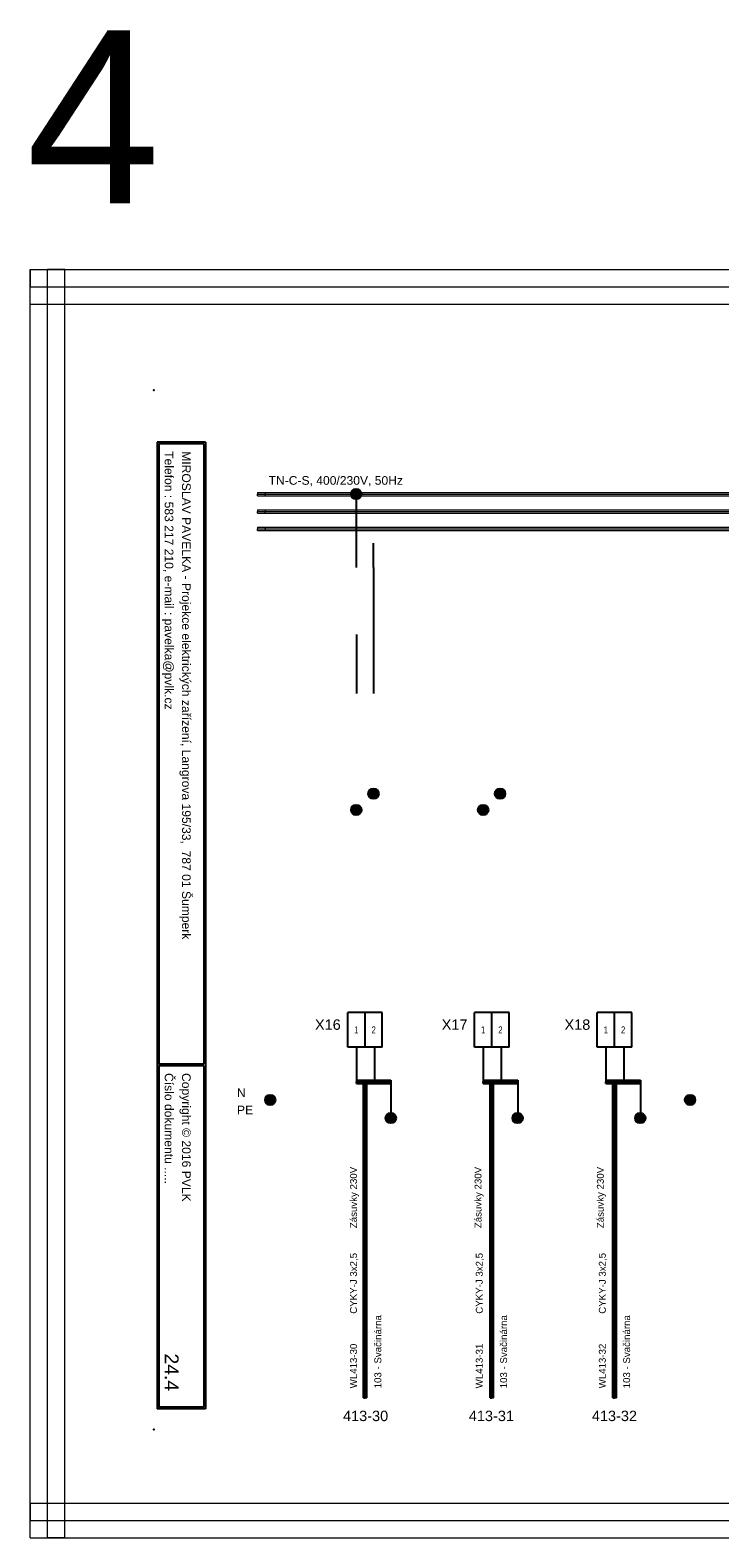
# Model space of a CAD drawing. Extents: x -1856 to 5084, y -4939 to -4246.
# Tile 8 of 24: x 986 to 1185, y -4939 to -4504. Entities that reach past the tile are written whole.
import ezdxf
from ezdxf.enums import TextEntityAlignment as Align

# ---------------------------------------------------------------- set-up
doc = ezdxf.new("R2010")
doc.units = 0
doc.header["$MEASUREMENT"] = 0
for name, color, linetype in [('1-KRESBA', 7, 'Continuous'), ('__10-Popisy', 220, 'Continuous'), ('__Bílá', 7, 'Continuous'), ('__Oranžová', 30, 'Continuous'), ('__Rudá 010', 10, 'Continuous'), ('__Vínová 220', 220, 'Continuous'), ('__Zelená', 3, 'Continuous')]:
    doc.layers.add(name, color=color, linetype=linetype)
doc.styles.add('Arial', font='arial.ttf')
doc.styles.add('GENERATED_STYLE_1', font='arial.ttf')

# ---------------------------------------------------------------- blocks, each defined once
blk = doc.blocks.new('L0001A02')
at = {"linetype": 'Continuous'}
h = blk.add_hatch(color=256, dxfattribs=at)
edge = h.paths.add_edge_path()
edge.add_arc((0, 0), 1.5, 0, 360)
blk.add_circle((0, 0), 1.5)

msp = doc.modelspace()

# ---------------------------------------------------------------- linework, layer by layer
for p, q in [((1082.88, -4787.73), (1077.88, -4787.73)), ((1077.88, -4797.73), (1077.88, -4787.73)), ((1082.88, -4797.73), (1082.88, -4787.73)), ((1087.88, -4787.73), (1082.88, -4787.73)), ((1082.88, -4797.73), (1082.88, -4787.73)), ((1087.88, -4797.73), (1087.88, -4787.73)), ((1119.5, -4787.73), (1114.5, -4787.73)), ((1114.5, -4797.73), (1114.5, -4787.73)), ((1119.5, -4797.73), (1119.5, -4787.73)), ((1124.5, -4787.73), (1119.5, -4787.73)), ((1119.5, -4797.73), (1119.5, -4787.73)), ((1124.5, -4797.73), (1124.5, -4787.73)), ((1154.98, -4787.73), (1149.98, -4787.73)), ((1149.98, -4797.73), (1149.98, -4787.73)), ((1154.98, -4797.73), (1154.98, -4787.73)), ((1159.98, -4787.73), (1154.98, -4787.73)), ((1154.98, -4797.73), (1154.98, -4787.73)), ((1159.98, -4797.73), (1159.98, -4787.73)), ((1082.88, -4797.73), (1077.88, -4797.73)), ((1087.88, -4797.73), (1082.88, -4797.73)), ((1119.5, -4797.73), (1114.5, -4797.73)), ((1124.5, -4797.73), (1119.5, -4797.73)), ((1154.98, -4797.73), (1149.98, -4797.73)), ((1159.98, -4797.73), (1154.98, -4797.73))]:
    msp.add_line(p, q)
at = {"layer": '1-KRESBA'}
for p, q in [((1080.38, -4659.3), (1080.38, -4638.23)), ((1085.38, -4659.3), (1085.38, -4652.27)), ((1085.38, -4659.3), (1085.38, -4695.66)), ((1080.38, -4678.65), (1080.38, -4695.66)), ((1080.38, -4797.73), (1080.38, -4807.73)), ((1085.58, -4797.73), (1085.58, -4807.73)), ((1117, -4797.73), (1117, -4807.73)), ((1122.2, -4797.73), (1122.2, -4807.73)), ((1152.48, -4797.73), (1152.48, -4807.73)), ((1157.68, -4797.73), (1157.68, -4807.73)), ((1080.38, -4807.23), (1080.38, -4807.73)), ((1080.38, -4807.23), (1090.38, -4807.23)), ((1080.38, -4808.23), (1080.38, -4807.73)), ((1080.38, -4807.73), (1090.38, -4807.73)), ((1080.38, -4808.23), (1090.38, -4808.23)), ((1082.41, -4898.94), (1082.41, -4807.52)), ((1082.41, -4807.52), (1082.91, -4807.52)), ((1082.91, -4898.94), (1082.91, -4807.52)), ((1083.41, -4807.52), (1082.91, -4807.52)), ((1083.41, -4898.94), (1083.41, -4807.52)), ((1090.37, -4807.73), (1090.37, -4817.73)), ((1090.38, -4807.23), (1090.38, -4807.73)), ((1090.38, -4808.23), (1090.38, -4807.73)), ((1117, -4807.23), (1117, -4807.73)), ((1117, -4807.23), (1127, -4807.23)), ((1117, -4808.23), (1117, -4807.73)), ((1117, -4807.73), (1127, -4807.73)), ((1117, -4808.23), (1127, -4808.23)), ((1119.04, -4898.94), (1119.04, -4807.52)), ((1119.04, -4807.52), (1119.54, -4807.52)), ((1119.54, -4898.94), (1119.54, -4807.52)), ((1120.04, -4807.52), (1119.54, -4807.52)), ((1120.04, -4898.94), (1120.04, -4807.52)), ((1127, -4807.23), (1127, -4807.73)), ((1127, -4808.23), (1127, -4807.73)), ((1127, -4807.73), (1127, -4817.73)), ((1152.48, -4807.23), (1152.48, -4807.73)), ((1152.48, -4807.23), (1162.48, -4807.23)), ((1152.48, -4808.23), (1152.48, -4807.73)), ((1152.48, -4807.73), (1162.48, -4807.73)), ((1152.48, -4808.23), (1162.48, -4808.23)), ((1154.51, -4898.94), (1154.51, -4807.52)), ((1154.51, -4807.52), (1155.01, -4807.52)), ((1155.01, -4898.94), (1155.01, -4807.52)), ((1155.51, -4807.52), (1155.01, -4807.52)), ((1155.51, -4898.94), (1155.51, -4807.52)), ((1162.48, -4807.23), (1162.48, -4807.73)), ((1162.48, -4808.23), (1162.48, -4807.73)), ((1162.48, -4807.73), (1162.48, -4817.73)), ((1082.41, -4898.94), (1082.91, -4898.94)), ((1083.41, -4898.94), (1082.91, -4898.94)), ((1119.04, -4898.94), (1119.54, -4898.94)), ((1120.04, -4898.94), (1119.54, -4898.94)), ((1154.51, -4898.94), (1155.01, -4898.94)), ((1155.51, -4898.94), (1155.01, -4898.94))]:
    msp.add_line(p, q, dxfattribs=at)
at = {"layer": '__Bílá'}
for p, q in [((1036.83, -4623.12), (1022.83, -4623.12)), ((1022.83, -4623.12), (1022.83, -4902.12)), ((1036.33, -4623.62), (1023.33, -4623.62)), ((1023.33, -4623.62), (1023.33, -4802.62)), ((1036.33, -4623.62), (1036.33, -4802.62)), ((1036.83, -4623.12), (1036.83, -4902.12)), ((1036.33, -4802.62), (1023.33, -4802.62)), ((1036.33, -4803.12), (1023.33, -4803.12)), ((1023.33, -4803.12), (1023.33, -4901.62)), ((1036.33, -4803.12), (1036.33, -4901.62)), ((1036.83, -4902.12), (1022.83, -4902.12)), ((1036.33, -4901.62), (1023.33, -4901.62))]:
    msp.add_line(p, q, dxfattribs=at)
for p in [(1021.83, -4608.12), (1021.83, -4908.12)]:
    msp.add_point(p, dxfattribs=at)
at = {"layer": '__Oranžová', "lineweight": 0}
for p, q in [((1051.83, -4637.62), (1051.83, -4638.12)), ((1051.83, -4637.62), (1406.83, -4637.62)), ((1051.83, -4638.62), (1051.83, -4638.12)), ((1051.83, -4638.12), (1406.83, -4638.12)), ((1051.83, -4638.62), (1406.83, -4638.62)), ((1054.07, -4637.62), (1054.07, -4638.12)), ((1054.07, -4637.62), (1409.07, -4637.62)), ((1054.07, -4638.62), (1054.07, -4638.12)), ((1054.07, -4638.12), (1409.07, -4638.12)), ((1054.07, -4638.62), (1409.07, -4638.62)), ((1051.83, -4642.62), (1051.83, -4643.12)), ((1051.83, -4642.62), (1406.83, -4642.62)), ((1051.83, -4643.62), (1051.83, -4643.12)), ((1051.83, -4643.12), (1406.83, -4643.12)), ((1054.07, -4642.62), (1054.07, -4643.12)), ((1054.07, -4642.62), (1409.07, -4642.62)), ((1054.07, -4643.62), (1054.07, -4643.12)), ((1054.07, -4643.12), (1409.07, -4643.12)), ((1051.83, -4643.62), (1406.83, -4643.62)), ((1051.83, -4647.62), (1051.83, -4648.12)), ((1051.83, -4647.62), (1406.83, -4647.62)), ((1054.07, -4643.62), (1409.07, -4643.62)), ((1054.07, -4647.62), (1054.07, -4648.12)), ((1054.07, -4647.62), (1409.07, -4647.62)), ((1051.83, -4648.62), (1051.83, -4648.12)), ((1051.83, -4648.12), (1406.83, -4648.12)), ((1051.83, -4648.62), (1406.83, -4648.62)), ((1054.07, -4648.62), (1054.07, -4648.12)), ((1054.07, -4648.12), (1409.07, -4648.12)), ((1054.07, -4648.62), (1409.07, -4648.62))]:
    msp.add_line(p, q, dxfattribs=at)
at = {"layer": '__Vínová 220', "lineweight": 0}
for p, q in [((986.12, -4573.3), (986.12, -4578.3)), ((986.12, -4573.3), (1482.52, -4573.3)), ((986.12, -4939.38), (986.12, -4573.3)), ((986.12, -4573.3), (991.12, -4573.3)), ((991.12, -4939.38), (991.12, -4573.3)), ((996.12, -4573.3), (991.12, -4573.3)), ((996.12, -4939.38), (996.12, -4573.3)), ((986.12, -4583.3), (986.12, -4578.3)), ((986.12, -4578.3), (1482.52, -4578.3)), ((986.12, -4583.3), (1482.52, -4583.3)), ((986.12, -4929.38), (986.12, -4934.38)), ((986.12, -4929.38), (1482.52, -4929.38)), ((986.12, -4939.38), (986.12, -4934.38)), ((986.12, -4934.38), (1482.52, -4934.38)), ((986.12, -4939.38), (1482.52, -4939.38)), ((986.12, -4939.38), (991.12, -4939.38)), ((996.12, -4939.38), (991.12, -4939.38))]:
    msp.add_line(p, q, dxfattribs=at)

# ---------------------------------------------------------------- block references
at = {"layer": '1-KRESBA'}
for p in [(1080.35, -4638.1), (1085.33, -4724.57), (1121.92, -4724.57), (1080.35, -4729.28), (1117.02, -4729.28), (1055.49, -4812.96), (1176.81, -4812.96), (1090.34, -4818.22), (1126.97, -4818.22), (1162.43, -4818.22)]:
    msp.add_blockref('L0001A02', p, dxfattribs=at)

# ---------------------------------------------------------------- texts
at = {"style": 'Arial'}
for tag, p in [('X16', (1075.88, -4792.73)), ('X17', (1112.5, -4792.73)), ('X18', (1147.98, -4792.73))]:
    msp.add_attdef(tag, text='X', height=3, dxfattribs=at).set_placement(p, align=Align.RIGHT)
at = {"style": 'Arial', "width": 0.8}
for tag, p in [('1', (1080.38, -4792.73)), ('2', (1085.38, -4792.73)), ('1', (1117, -4792.73)), ('2', (1122, -4792.73)), ('1', (1152.48, -4792.73)), ('2', (1157.48, -4792.73))]:
    msp.add_attdef(tag, text='1', height=2, dxfattribs=at).set_placement(p, align=Align.MIDDLE)
at = {"layer": '__10-Popisy', "style": 'Arial'}
msp.add_text('4', height=50, dxfattribs=at).set_placement((984.93, -4554.18))
at = {"layer": '__Bílá', "style": 'Arial'}
for s, p in [('Telefon : 583 217 210, e-mail : pavelka@pvlk.cz', (1025.01, -4625.71)), ('MIROSLAV PAVELKA - Projekce elektrických zařízení, Langrova 195/33,  787 01 Šumperk', (1030.01, -4625.71)), ('Číslo dokumentu .....', (1025.01, -4805.21)), ('Copyright © 2016 PVLK', (1030.01, -4805.21))]:
    msp.add_text(s, height=2.5, rotation=270, dxfattribs=at).set_placement(p)
at = {"layer": '__Oranžová', "lineweight": 0, "style": 'Arial'}
msp.add_text('TN-C-S, 400/230V, 50Hz', height=2.5, dxfattribs=at).set_placement((1055.03, -4635.4))
at = {"layer": '__Rudá 010', "style": 'Arial'}
for s, p in [('Zásuvky 230V', (1080.55, -4849.99)), ('Zásuvky 230V', (1116.54, -4849.99)), ('Zásuvky 230V', (1151.88, -4849.99)), ('CYKY-J 3x2,5', (1080.55, -4874.69)), ('CYKY-J 3x2,5', (1116.9, -4874.69)), ('CYKY-J 3x2,5', (1152.45, -4874.69)), ('WL413-30', (1080.55, -4896.22)), ('WL413-31', (1116.9, -4896.22)), ('WL413-32', (1152.45, -4896.22))]:
    msp.add_text(s, height=2, rotation=90, dxfattribs=at).set_placement(p)
at = {"layer": '__Rudá 010', "style": 'GENERATED_STYLE_1'}
for s, p in [('413-30', (1083.05, -4905.68)), ('413-31', (1119.4, -4905.68)), ('413-32', (1154.95, -4905.68))]:
    msp.add_text(s, height=3, dxfattribs=at).set_placement(p, align=Align.CENTER)
at = {"layer": '__Rudá 010', "char_height": 2, "width": 62.8406, "attachment_point": 1, "rotation": 90, "style": 'Arial'}
for insert in [(1085.58, -4896.22), (1121.93, -4896.22), (1157.48, -4896.22)]:
    msp.add_mtext('103 - Svačinárna', dxfattribs=dict(at, insert=insert))
at = {"layer": '__Vínová 220', "style": 'Arial'}
msp.add_attdef('24.4', text='F.1.201', height=4, rotation=270, dxfattribs=at).set_placement((1025.01, -4897.03), align=Align.RIGHT)
at = {"layer": '__Zelená', "color": 4, "linetype": 'Continuous', "style": 'Arial'}
msp.add_text('N', height=2.5, dxfattribs=at).set_placement((1045.89, -4812.17))
at = {"layer": '__Zelená', "linetype": 'Continuous', "style": 'Arial'}
msp.add_text('PE', height=2.5, dxfattribs=at).set_placement((1045.89, -4817.12))

doc.saveas('drawing.dxf')
